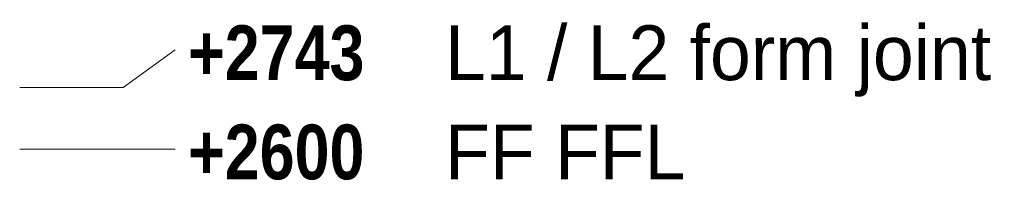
# Model space of a CAD drawing. Header units: millimetres. Extents: x 17 to 413, y 4 to 292.
# Tile 77 of 80: x 285.56 to 308.37, y 153.23 to 156.95. Entities that reach past the tile are written whole.
import ezdxf

# ---------------------------------------------------------------- set-up
doc = ezdxf.new("R2010")
doc.units = ezdxf.units.MM
doc.layers.add('LINE-STEEL', color=7, linetype='Continuous')
doc.layers.add('TEXT-STEEL', color=7, linetype='Continuous')
doc.styles.add('OpenSansCondensed-Bold', font='OpenSansCondensed-Bold.ttf')

msp = doc.modelspace()

# ---------------------------------------------------------------- linework, layer by layer
at = {"layer": 'LINE-STEEL', "lineweight": 5}
for p, q in [((287.963, 155.38), (289.163, 156.25)), ((285.563, 155.38), (287.963, 155.38)), ((285.563, 153.95), (287.963, 153.95)), ((287.963, 153.95), (289.163, 153.95))]:
    msp.add_line(p, q, dxfattribs=at)

# ---------------------------------------------------------------- texts
at = {"layer": 'TEXT-STEEL'}
for s, p in [('L1 / L2 form joint', (295.417, 155.55)), ('FF FFL', (295.417, 153.25))]:
    msp.add_text(s, height=1.27, dxfattribs=at).set_placement(p)
at = {"layer": 'TEXT-STEEL', "style": 'OpenSansCondensed-Bold'}
for s, p in [('+2743', (289.463, 155.55)), ('+2600', (289.463, 153.25))]:
    msp.add_text(s, height=1.27, dxfattribs=at).set_placement(p)

doc.saveas('drawing.dxf')
